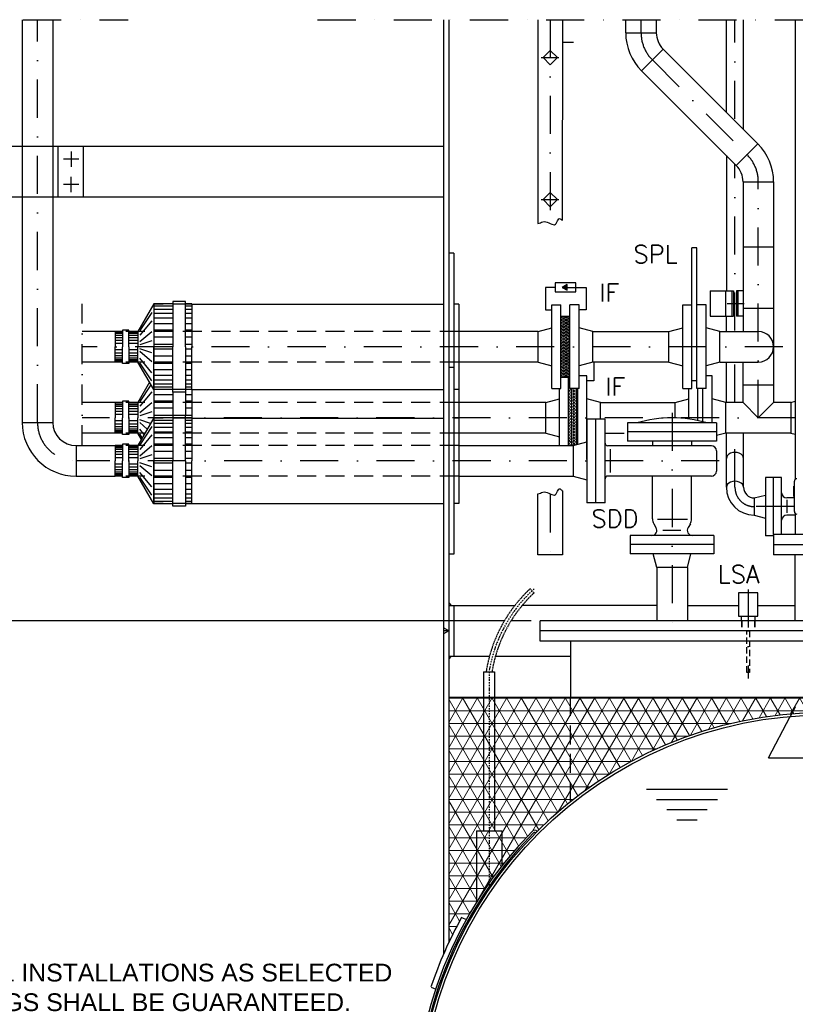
# Model space of a CAD drawing. Header units: inches. Extents: x -1548 to 30345, y -12744 to 2311.
# Tile 29 of 33: x 23278 to 24806, y -5898 to -3958. Entities that reach past the tile are written whole.
import ezdxf
from ezdxf.enums import TextEntityAlignment as Align

# ---------------------------------------------------------------- set-up
doc = ezdxf.new("R2010")
doc.units = ezdxf.units.IN
doc.header["$MEASUREMENT"] = 0
doc.linetypes.add('DASHDOT', pattern=[1, 0.5, -0.25, 0, -0.25])
doc.linetypes.add('HIDDEN', pattern=[0.375, 0.25, -0.125])
doc.layers.get('0').update_dxf_attribs({"linetype": 'CONTINUOUS'})
for name, color, linetype in [('12', 7, 'CONTINUOUS'), ('2', 7, 'CONTINUOUS'), ('41', 7, 'CONTINUOUS'), ('42', 7, 'CONTINUOUS'), ('44', 7, 'CONTINUOUS')]:
    doc.layers.add(name, color=color, linetype=linetype)
doc.styles.add('ROMANS', font='ROMANS', dxfattribs={"height": 0.2})

msp = doc.modelspace()

# ---------------------------------------------------------------- hatches: boundary and pattern name
h = msp.add_hatch(color=256)
h.dxf.hatch_style = 1
h.paths.add_polyline_path([(24346.8, -4485.4), (24356.2, -4490.8), (24356.2, -4480)])
at = {"linetype": 'Continuous', "lineweight": 5}
h = msp.add_hatch(dxfattribs=at)
h.set_pattern_fill('NET3', color=256, scale=40, angle=90)
h.set_pattern_definition([(90, (15914.633, -23636.9023), (-5, 3e-16), []), (150, (15914.633, -23636.9023), (-2.5, -4.330127), []), (210, (15914.633, -23636.9023), (2.5, -4.330127), [])])
h.paths.add_polyline_path([(24344, -4602.5), (24344, -4662.4), (24362, -4662.4), (24362, -4602.5)])
h.paths.add_polyline_path([(24344, -4542.5), (24344, -4602.5), (24362, -4602.5), (24362, -4542.5)])
h = msp.add_hatch(dxfattribs=at)
h.set_pattern_fill('NET3', color=256, scale=40, angle=90)
h.set_pattern_definition([(90, (15929.783, -23776.9023), (-5, 3e-16), []), (150, (15929.783, -23776.9023), (-2.5, -4.330127), []), (210, (15929.783, -23776.9023), (2.5, -4.330127), [])])
h.paths.add_polyline_path([(24377.2, -4685), (24362, -4685), (24362, -4682.5), (24359.2, -4682.5), (24359.2, -4742.5), (24377.2, -4742.5)])
h.paths.add_polyline_path([(24359.2, -4797.3), (24368, -4797.3), (24377.2, -4794.9), (24377.2, -4742.5), (24359.2, -4742.5)])
at = {"layer": '2', "linetype": 'Continuous', "lineweight": 5}
h = msp.add_hatch(dxfattribs=at)
h.set_pattern_fill('NET3', color=253, scale=200)
h.set_pattern_definition([(0, (16211.98, -12595.071), (0, 25), []), (60, (16211.98, -12595.071), (-21.650635, 12.5), []), (120, (16211.98, -12595.071), (-21.650635, -12.5), [])])
h.paths.add_polyline_path([(24287.4, -5557.7, -0.415496), (24297.4, -5557.6, -0.027574), (24363, -5498.8), (24363, -5425.7), (24123, -5425.7), (24123, -5777.1, -0.017184), (24148.6, -5727.1), (24157.8, -5731.1, -0.067385)])
h.paths.add_polyline_path([(24471.5, -5425.7), (24363, -5425.7), (24363, -5498.8, -0.040948)])
h.paths.add_polyline_path([(24363, -5293.3), (24123, -5293.3), (24123, -5425.7), (24363, -5425.7)])
h.paths.add_polyline_path([(24805.9, -5325.3), (24805.9, -5293.3), (24363, -5293.3), (24363, -5425.7), (24471.5, -5425.7, -0.11043)])
h.paths.add_polyline_path([(24846.2, -5293.3), (24805.9, -5293.3), (24805.9, -5325.3, -0.012609), (24846.2, -5323.5)])
h.paths.add_polyline_path([(24863, -5293.3), (24846.2, -5293.3), (24846.2, -5323.5, -0.005266), (24863, -5323.3)])
h.paths.add_polyline_path([(24879.9, -5293.3), (24863, -5293.3), (24863, -5323.3, -0.005266), (24879.9, -5323.5)])
h.paths.add_polyline_path([(24920.2, -5293.3), (24879.9, -5293.3), (24879.9, -5323.5, -0.012609), (24920.2, -5325.3)])
h.paths.add_polyline_path([(24932.9, -5293.3), (24920.2, -5293.3), (24920.2, -5325.3, -0.003981), (24932.9, -5326.4)])
h.paths.add_polyline_path([(24963, -5293.3), (24932.9, -5293.3), (24932.9, -5326.4, -0.009476), (24963, -5329.6)])
h.paths.add_polyline_path([(24993.2, -5293.3), (24963, -5293.3), (24963, -5329.6, -0.009522), (24993.2, -5334)])
h.paths.add_polyline_path([(25112.9, -5293.3), (24993.2, -5293.3), (24993.2, -5334, -0.038572), (25112.9, -5363.3)])
h.paths.add_polyline_path([(25143, -5293.3), (25112.9, -5293.3), (25112.9, -5363.3, -0.009987), (25143, -5373.9)])
h.paths.add_polyline_path([(25173.2, -5293.3), (25143, -5293.3), (25143, -5373.9, -0.010138), (25173.2, -5385.9)])
h.paths.add_polyline_path([(25363, -5293.3), (25173.2, -5293.3), (25173.2, -5385.9, -0.069363), (25363, -5498.8)])
h.paths.add_polyline_path([(25603, -5293.3), (25363, -5293.3), (25363, -5498.8, -0.027574), (25428.7, -5557.6, -0.415496), (25438.6, -5557.7, -0.020074), (25482.2, -5605.7), (25603, -5605.7)])
h.paths.add_polyline_path([(25603, -5605.7), (25482.2, -5605.7, -0.047247), (25568.3, -5731.1), (25577.5, -5727.1, -0.017184), (25603, -5777.1)])

# ---------------------------------------------------------------- linework, layer by layer
at = {"linetype": 'Continuous'}
for p, q in [((24113, -4207.6), (23222.9, -4207.6)), ((23353.2, -4207.6), (23353.2, -4307.6)), ((23403.2, -4207.6), (23403.2, -4307.6)), ((24113, -4307.6), (23222.9, -4307.6)), ((24407, -4572.3), (24557, -4572.3)), ((24557, -4632.6), (24407, -4632.6)), ((24359.2, -4797.3), (24359.2, -4662.4)), ((23541.9, -4687), (23541.9, -4742.9)), ((23579.5, -4691.7), (23579.5, -4738.2)), ((23604.5, -4691.7), (23604.5, -4738.2)), ((23617, -4687), (23617, -4742.9)), ((24143, -4686.6), (24143, -4743.3)), ((24422.2, -4712.3), (24569, -4712.3)), ((24233, -5142.5), (22824, -5142.5)), ((24285.4, -5142.5), (24246.2, -5142.5))]:
    msp.add_line(p, q, dxfattribs=at)
at = {"linetype": 'HIDDEN', "ltscale": 50}
for p, q in [((24699.8, -5142.5), (24699.8, -5162.5)), ((24700.8, -5142.5), (24700.8, -5162.5)), ((24725.3, -5142.5), (24725.3, -5162.5)), ((24726.3, -5142.5), (24726.3, -5162.5))]:
    msp.add_line(p, q, dxfattribs=at)
for points in [[(24373.3, -4494.4), (24373.3, -4476.4), (24332.8, -4476.4), (24332.8, -4494.4)], [(24346.8, -4485.4), (24356.2, -4490.8), (24356.2, -4480)], [(24693.8, -5133.4), (24732.3, -5133.4), (24732.3, -5087.5), (24693.8, -5087.5)]]:
    msp.add_lwpolyline(points, close=True)
for points in [[(24332.8, -4485.4), (24313.8, -4485.4), (24313.8, -4529.9), (24326, -4529.9)], [(24353, -4485.4), (24393.7, -4485.4), (24393.7, -4529.9), (24380, -4529.9)], [(24408.8, -4632.6), (24408.8, -4669.9), (24395.2, -4669.9)], [(24699.8, -5142.5), (24699.8, -5133.4)], [(24726.3, -5133.4), (24726.3, -5142.5)]]:
    msp.add_lwpolyline(points)
msp.add_lwpolyline([(24710.3, -5162.5), (24715.8, -5162.5), (24715.8, -5244.5), (24710.3, -5244.5)], close=True, dxfattribs=at)
at = {"layer": '2', "linetype": 'HIDDEN', "ltscale": 5}
msp.add_line((24283.5, -5079.5), (24291.2, -5087.7), dxfattribs=at)
at = {"layer": '2', "color": 7, "linetype": 'Continuous'}
for p, q in [((24191.9, -5243.3), (24191.9, -5556.7)), ((24213.2, -5243.3), (24213.2, -5556.7)), ((24177.5, -5556.7), (24177.5, -5697.5)), ((24177.5, -5556.7), (24227.5, -5556.7)), ((24227.5, -5556.7), (24227.5, -5625.9))]:
    msp.add_line(p, q, dxfattribs=at)
at = {"layer": '2', "linetype": 'Continuous'}
msp.add_line((24191.9, -5243.3), (24213.2, -5243.3), dxfattribs=at)
at = {"layer": '2', "color": 7, "linetype": 'DASHDOT', "ltscale": 5}
msp.add_line((24202.5, -5243.3), (24202.5, -5669.2), dxfattribs=at)
at = {"layer": '2', "linetype": 'Continuous', "lineweight": 5}
msp.add_line((25603, -5293.3), (24123, -5293.3), dxfattribs=at)
at = {"layer": '2', "linetype": 'HIDDEN', "ltscale": 5}
for radius, end in [(284.9, 171.092), (273.6, 170.7205)]:
    msp.add_arc((24478.2, -5287.4), radius, 133.1196, end, dxfattribs=at)
at = {"layer": '2', "linetype": 'DASHDOT', "ltscale": 5}
msp.add_arc((24478.2, -5287.4), 279.2, 132.0514, 170.91, dxfattribs=at)
at = {"layer": '41', "linetype": 'DASHDOT', "ltscale": 150}
for p, q in [((23134.6, -3957.9), (23491.5, -3957.9)), ((23313, -4751.5), (23313, -3957.9)), ((24323, -3957.9), (24323, -4359.5)), ((24305, -4032.5), (24340.3, -4032.5)), ((24305, -4312.5), (24340.3, -4312.5)), ((24781.3, -4602.5), (23401.2, -4602.5)), ((24805.9, -4742.5), (23401.2, -4742.5)), ((24323, -4893.6), (24323, -5026.7)), ((24713, -5080.8), (24713, -5256.4))]:
    msp.add_line(p, q, dxfattribs=at)
at = {"layer": '41', "linetype": 'Continuous', "ltscale": 150}
for p, q in [((23282.9, -3957.9), (23282.9, -4751.5)), ((23343.2, -3957.9), (23343.2, -4751.5)), ((24113, -3957.9), (24113, -5799.3)), ((24123, -3957.9), (24123, -5777.1)), ((24298.9, -3957.9), (24298.9, -4359.8)), ((24323, -4018.3), (24308.9, -4032.5)), ((24308.9, -4032.5), (24323, -4046.6)), ((24337.2, -4032.5), (24323, -4018.3)), ((24323, -4046.6), (24337.2, -4032.5)), ((23379.5, -4217.6), (23379.5, -4247.6)), ((23394.5, -4232.6), (23364.5, -4232.6)), ((23379.5, -4297.6), (23379.5, -4267.6)), ((23394.5, -4282.6), (23364.5, -4282.6)), ((24323, -4298.3), (24308.9, -4312.5)), ((24337.2, -4312.5), (24323, -4298.3)), ((24308.9, -4312.5), (24323, -4326.6)), ((24323, -4326.6), (24337.2, -4312.5)), ((24133, -4418.3), (24123, -4418.3)), ((24133, -4418.3), (24133, -4772.6)), ((23617, -4518.3), (24113, -4518.3)), ((24143, -4518.3), (24133, -4518.3)), ((24143, -4518.3), (24143, -4686.6)), ((24326, -4685), (24326, -4520)), ((24326, -4520), (24344, -4520)), ((24344, -4685), (24344, -4520)), ((24380, -4520), (24362, -4520)), ((24362, -4685), (24362, -4520)), ((24380, -4685), (24380, -4520)), ((24344, -4542.5), (24362, -4542.5)), ((23466.1, -4572.3), (23401.2, -4572.3)), ((24299, -4572.3), (24143, -4572.3)), ((24299, -4572.3), (24326, -4565.1)), ((24299, -4632.6), (24299, -4572.3)), ((24407, -4572.3), (24380, -4565.1)), ((24407, -4632.6), (24407, -4572.3)), ((23466.1, -4632.6), (23401.2, -4632.6)), ((24299, -4632.6), (24143, -4632.6)), ((24299, -4632.6), (24326, -4639.9)), ((24407, -4632.6), (24380, -4639.9)), ((24133, -4643.3), (24123, -4643.3)), ((24133, -4643.3), (24133, -5011.6)), ((24344, -4662.4), (24362, -4662.4)), ((24395.2, -4660), (24380, -4660)), ((24395.2, -4825), (24395.2, -4660)), ((23617, -4686.6), (24113, -4686.6)), ((24143, -4686.6), (24133, -4686.6)), ((24326, -4685), (24344, -4685)), ((24341.2, -4797.3), (24341.2, -4685)), ((24359.2, -4682.5), (24362, -4682.5)), ((24380, -4685), (24362, -4685)), ((24377.2, -4794.9), (24377.2, -4685)), ((23466.1, -4712.3), (23401.2, -4712.3)), ((24314.2, -4712.3), (24143, -4712.3)), ((24314.2, -4712.3), (24341.2, -4705.1)), ((24314.2, -4772.6), (24314.2, -4712.3)), ((24422.2, -4712.3), (24395.2, -4705.1)), ((24422.2, -4745), (24422.2, -4712.3)), ((23282.9, -4751.5), (23343.2, -4751.5)), ((23617, -4743.3), (24113, -4743.3)), ((24143, -4743.3), (24133, -4743.3)), ((24143, -4743.3), (24143, -4911.6)), ((24431, -4745), (24395, -4745)), ((24395, -4745), (24395, -4910)), ((24431, -4745), (24395, -4745)), ((24395, -4745), (24395, -4910)), ((24413, -4910), (24413, -4745)), ((24413, -4910), (24413, -4745)), ((24431, -4910), (24431, -4745)), ((24431, -4910), (24431, -4745)), ((24650.5, -4752.5), (24475.5, -4752.5)), ((24475.5, -4752.5), (24475.5, -4788.5)), ((24475.5, -4752.5), (24475.5, -4788.5)), ((23466.1, -4772.6), (23401.2, -4772.6)), ((24314.2, -4772.6), (24143, -4772.6)), ((24314.2, -4772.6), (24341.2, -4779.9)), ((24650.5, -4770.5), (24475.5, -4770.5)), ((24368, -4797.3), (24395, -4790.1)), ((24368, -4797.3), (24395, -4790.1)), ((24650.5, -4788.5), (24475.5, -4788.5)), ((23389, -4797.3), (23389, -4857.6)), ((23389, -4797.3), (23466.1, -4797.3)), ((24143, -4797.3), (24368, -4797.3)), ((24235, -4797.3), (24368, -4797.3)), ((24368, -4797.3), (24368, -4857.6)), ((24368, -4797.3), (24368, -4857.6)), ((24640.5, -4797.5), (24436, -4797.5)), ((23389, -4857.6), (23466.1, -4857.6)), ((24298.9, -5012.5), (24298.9, -4892.6)), ((23617, -4911.6), (24113, -4911.6)), ((24143, -4911.6), (24133, -4911.6)), ((24133, -5011.6), (24123, -5011.6)), ((24123, -5106.8), (24128.7, -5112.5)), ((24123, -5112.5), (24253.4, -5112.5)), ((24133, -5112.5), (24133, -5212.5)), ((24303, -5182.5), (24303, -5142.5)), ((24123, -5162.5), (24113, -5156.7)), ((24123, -5162.5), (24113, -5162.5)), ((24123, -5162.5), (24113, -5168.3)), ((24123, -5218.1), (24128.7, -5212.5)), ((24148.6, -5727.1), (24157.8, -5731.1)), ((24088.2, -5864.4), (24097.4, -5868.4))]:
    msp.add_line(p, q, dxfattribs=at)
at = {"layer": '41', "color": 7, "linetype": 'DASHDOT', "ltscale": 150}
for p, q in [((23864.8, -3957.9), (25633, -3957.9)), ((24502, -3983.6), (24502, -3957.9)), ((24687, -4153.2), (24687, -3957.9)), ((24524.3, -4037.3), (24710.8, -4223.8)), ((24687, -4570.7), (24687, -4242.7)), ((24733, -4742.5), (24733, -4277.5)), ((24671.9, -4517.5), (24705.2, -4517.5)), ((24687, -4712.3), (24687, -4636.1)), ((24563, -4732.7), (24563, -5157.5)), ((24687, -4879.5), (24687, -4772.6)), ((24656.1, -4827.5), (23389, -4827.5)), ((24804, -4917.5), (24725, -4917.5))]:
    msp.add_line(p, q, dxfattribs=at)
at = {"layer": '41', "color": 7, "linetype": 'Continuous', "ltscale": 150}
for p, q in [((24347.2, -3957.9), (24346.6, -4353.3)), ((24471.9, -3983.6), (24471.9, -3957.9)), ((24532.2, -3983.6), (24532.2, -3957.9)), ((24670.2, -4140.6), (24670.2, -3957.9)), ((24703.9, -4174.3), (24703.9, -3957.9)), ((24805.9, -3957.9), (24805.9, -4863.6)), ((24471.9, -3983.6), (24532.2, -3983.6)), ((24347.2, -4002.5), (24368.6, -4002.5)), ((24503, -4058.6), (24545.6, -4016)), ((24545.6, -4016), (24732.1, -4202.5)), ((24503, -4058.6), (24689.5, -4245.1)), ((24689.5, -4245.1), (24732.1, -4202.5)), ((24670.2, -4225.8), (24670.2, -4492.5)), ((24702.9, -4277.5), (24763.2, -4277.5)), ((24702.9, -4277.5), (24702.9, -4572.3)), ((24763.2, -4277.5), (24763.2, -4712.3)), ((24612, -4407.7), (24602, -4407.7)), ((24602, -4685), (24602, -4407.7)), ((24612, -4685), (24612, -4407.7)), ((24702.9, -4405.5), (24763.2, -4405.5)), ((24638.2, -4492.5), (24684, -4492.5)), ((24638.2, -4492.5), (24638.2, -4542.5)), ((24668.2, -4492.5), (24668.2, -4542.5)), ((24681, -4492.5), (24681, -4542.5)), ((24684, -4492.5), (24684, -4542.5)), ((24690, -4492.5), (24690, -4542.5)), ((24702.9, -4492.5), (24690, -4492.5)), ((24693, -4492.5), (24693, -4542.5)), ((24584, -4520), (24602, -4520)), ((24584, -4685), (24584, -4520)), ((24630, -4520), (24612, -4520)), ((24630, -4685), (24630, -4520)), ((24702.9, -4526.5), (24763.2, -4526.5)), ((24638.2, -4542.5), (24684, -4542.5)), ((24670.2, -4572.3), (24670.2, -4542.5)), ((24702.9, -4542.5), (24690, -4542.5)), ((24557, -4572.3), (24584, -4565.1)), ((24557, -4632.6), (24557, -4572.3)), ((24657, -4572.3), (24630, -4565.1)), ((24657, -4632.6), (24657, -4572.3)), ((24657, -4572.3), (24733, -4572.3)), ((24557, -4632.6), (24584, -4639.9)), ((24657, -4632.6), (24630, -4639.9)), ((24657, -4632.6), (24733, -4632.6)), ((24670.2, -4712.3), (24670.2, -4632.6)), ((24702.9, -4712.3), (24702.9, -4632.6)), ((24612, -4670), (24602, -4670)), ((24642, -4660), (24630, -4660)), ((24642, -4752.5), (24642, -4660)), ((24584, -4685), (24602, -4685)), ((24596, -4744.9), (24596, -4685)), ((24630, -4685), (24612, -4685)), ((24614, -4747.9), (24614, -4685)), ((24624, -4750.2), (24624, -4685)), ((24763.2, -4678.5), (24702.9, -4678.5)), ((24569, -4712.3), (24596, -4705.1)), ((24569, -4742.8), (24569, -4712.3)), ((24669, -4712.3), (24642, -4705.1)), ((24669, -4772.6), (24669, -4712.3)), ((24702.9, -4712.3), (24669, -4712.3)), ((24702.9, -4712.3), (24733, -4742.5)), ((24733, -4742.5), (24763.2, -4712.3)), ((24797, -4712.3), (24763.2, -4712.3)), ((24797, -4712.3), (24805.9, -4710)), ((24797, -4712.3), (24797, -4772.6)), ((24650.5, -4752.5), (24650.5, -4788.5)), ((24669, -4772.6), (24650.5, -4777.6)), ((24797, -4772.6), (24669, -4772.6)), ((24670.2, -4879.5), (24670.2, -4772.6)), ((24703.9, -4879.5), (24703.9, -4772.6)), ((24797, -4772.6), (24805.9, -4775)), ((24524.3, -4788.5), (24524.3, -4797.5)), ((24601.7, -4788.5), (24601.7, -4797.5)), ((24441.2, -4804.5), (24441.2, -4850.1)), ((24441.2, -4804.5), (24441.2, -4850.1)), ((24650.5, -4807.5), (24650.5, -4847.5)), ((24143, -4857.6), (24368, -4857.6)), ((24247.5, -4857.6), (24368, -4857.6)), ((24368, -4857.6), (24395, -4864.9)), ((24368, -4857.6), (24395, -4864.9)), ((24640.5, -4857.5), (24436, -4857.5)), ((24524.3, -4941.5), (24524.3, -4857.5)), ((24601.7, -4941.5), (24601.7, -4857.5)), ((24747, -4860), (24747, -4975)), ((24779, -4860), (24747, -4860)), ((24763, -4972.5), (24763, -4860)), ((24779, -4972.5), (24779, -4860)), ((24804, -4927.5), (24804, -4867.5)), ((24347.2, -4886.8), (24347.2, -5012.5)), ((24803, -4897.5), (24803, -4877.5)), ((24804, -4877.5), (24803, -4877.5)), ((24804, -4887.5), (24803, -4887.5)), ((24725, -4900.6), (24747, -4894.7)), ((24725, -4900.6), (24725, -4934.3)), ((24804, -4900.5), (24789, -4900.5)), ((24789, -4903.9), (24789, -4929.6)), ((24804, -4897.5), (24803, -4897.5)), ((24431, -4910), (24395, -4910)), ((24431, -4910), (24395, -4910)), ((24593.3, -4943), (24534.6, -4943)), ((24725, -4934.3), (24747, -4940.2)), ((24805.9, -4934.5), (24789, -4934.5)), ((24805.9, -4931.4), (24805.9, -4972.5)), ((24527, -4951.5), (24531.2, -4958.8)), ((24580.2, -4964.9), (24544.8, -4964.9)), ((24599.1, -4951.5), (24594.9, -4958.8)), ((24645.5, -4974.5), (24480.5, -4974.5)), ((24480.5, -4974.5), (24480.5, -5010.5)), ((24645.5, -4974.5), (24645.5, -5010.5)), ((24763, -4975), (24747, -4975)), ((24963, -4972.5), (24763, -4972.5)), ((24763, -4972.5), (24763, -5012.5)), ((24645.5, -4992.5), (24480.5, -4992.5)), ((24763, -4992.5), (25333, -4992.5)), ((24347.2, -5012.5), (24298.9, -5012.5)), ((24645.5, -5010.5), (24480.5, -5010.5)), ((24532.9, -5037.5), (24525.7, -5010.5)), ((24593.2, -5037.5), (24600.4, -5010.5)), ((24963, -5012.5), (24763, -5012.5)), ((24805.9, -5142.5), (24805.9, -5012.5)), ((24593.2, -5037.5), (24532.9, -5037.5)), ((24532.9, -5037.5), (24532.9, -5142.5)), ((24593.2, -5037.5), (24593.2, -5142.5)), ((24532.9, -5112.5), (24267.9, -5112.5)), ((24593.2, -5112.5), (24693.8, -5112.5)), ((24732.3, -5112.5), (24805.9, -5112.5)), ((25423, -5142.5), (24303, -5142.5)), ((25423, -5162.5), (24303, -5162.5)), ((25423, -5182.5), (24303, -5182.5)), ((24363, -5182.5), (24363, -5293.3)), ((24123, -5212.5), (24203.4, -5212.5)), ((24215.1, -5212.5), (24363, -5212.5)), ((24753, -5412.5), (24796, -5331.1)), ((24753, -5412.5), (24853, -5412.5)), ((24672.5, -5475.4), (24512.5, -5475.4)), ((24652.5, -5495.4), (24532.5, -5495.4)), ((24632.5, -5515.4), (24552.5, -5515.4)), ((24612.5, -5535.4), (24572.5, -5535.4))]:
    msp.add_line(p, q, dxfattribs=at)
at = {"layer": '41', "linetype": 'DASHDOT', "ltscale": 80}
msp.add_line((23401.2, -4797.3), (23401.2, -4517.9), dxfattribs=at)
at = {"layer": '41', "linetype": 'HIDDEN', "ltscale": 150}
for p, q in [((23543, -4686.6), (23543, -4518.3)), ((23617, -4518.3), (23543, -4518.3)), ((24143, -4572.3), (23466.1, -4572.3)), ((24143, -4632.6), (23466.1, -4632.6)), ((23543, -4743.3), (23543, -4686.6)), ((23617, -4686.6), (23543, -4686.6)), ((24143, -4712.3), (23466.1, -4712.3)), ((23543, -4911.6), (23543, -4743.3)), ((23617, -4743.3), (23543, -4743.3)), ((24143, -4772.6), (23466.1, -4772.6)), ((24431, -4772.6), (24475.5, -4772.6)), ((24143, -4797.3), (23466.1, -4797.3)), ((24143, -4857.6), (23466.1, -4857.6)), ((23617, -4911.6), (23543, -4911.6))]:
    msp.add_line(p, q, dxfattribs=at)
at = {"layer": '41', "color": 7, "linetype": 'HIDDEN', "ltscale": 150}
for p, q in [((24363, -5498.8), (24363, -5293.3)), ((24805.7, -5312.8), (24796, -5331.1)), ((24805.9, -5312.5), (24805.7, -5312.8))]:
    msp.add_line(p, q, dxfattribs=at)
at = {"layer": '41', "color": 7, "linetype": 'Continuous', "ltscale": 150}
for radius in [800, 795]:
    msp.add_circle((24863, -6123.3), radius, dxfattribs=at)
for centre, radius, start, end in [((24578, -3983.6), 106.2, 180, 225), ((24578, -3983.6), 45.9, 180, 225), ((24657, -4277.5), 106.2, 0, 45), ((24657, -4277.5), 45.9, 0, 45), ((24733, -4602.5), 30.1, 270, 90), ((24563, -4992.7), 250, 73.9079, 106.0921), ((24640.5, -4807.5), 10, 0, 90), ((24640.5, -4847.5), 10, 270, 0), ((24436, -4862.5), 5, 90, 180), ((24436, -4862.5), 5, 90, 180), ((24809, -4867.5), 5, 90, 180), ((24725, -4879.5), 54.9, 180, 270), ((24725, -4879.5), 21.1, 180, 270), ((24789, -4890.5), 10, 180, 270), ((24809, -4927.5), 5, 180, 270), ((24544.3, -4941.5), 20, 180, 210.0002), ((24581.7, -4941.5), 20, 329.9998, 0), ((24789, -4944.5), 10, 90, 180), ((24523, -4964.5), 10, 270, 34.8304), ((24603.1, -4964.5), 10, 145.1696, 270), ((24863, -6123.3), 807, 135.4995, 44.4987), ((24863, -6123.3), 803, 135.4995, 44.4987)]:
    msp.add_arc(centre, radius, start, end, dxfattribs=at)
at = {"layer": '41', "color": 7, "linetype": 'DASHDOT', "ltscale": 150}
for centre, radius, start, end in [((24578, -3983.6), 76, 180, 225), ((24657, -4277.5), 76, 0, 45), ((24725, -4879.5), 38, 180, 270)]:
    msp.add_arc(centre, radius, start, end, dxfattribs=at)
at = {"layer": '41', "linetype": 'Continuous', "ltscale": 150}
for centre, radius, start, end in [((23389, -4751.5), 106.2, 180, 270), ((23389, -4751.5), 45.9, 180, 270), ((24436, -4792.5), 5, 180, 270), ((24436, -4792.5), 5, 180, 270), ((24292.4, -5562.6), 7, 45, 135.5013), ((24292.4, -5562.6), 3, 45, 135.5013), ((24863, -6123.3), 817, 150.987, 161.5211)]:
    msp.add_arc(centre, radius, start, end, dxfattribs=at)
at = {"layer": '41', "linetype": 'DASHDOT', "ltscale": 150}
msp.add_arc((23389, -4751.5), 76, 180, 270, dxfattribs=at)
at = {"layer": '41', "color": 7, "linetype": 'Continuous', "ltscale": 150}
for centre in [(24687, -4822.6), (24687, -4879.5)]:
    msp.add_ellipse(centre, major_axis=(16.9, 0), ratio=0.70711, start_param=0, end_param=3.141593, dxfattribs=at)
for points in [[(24298.9, -4359.8), (24302.1, -4358.6), (24305.4, -4357.5), (24308.6, -4356.3), (24316, -4353.7), (24324.5, -4362.3), (24331.6, -4361.9), (24336.4, -4361.6), (24338.5, -4346.6), (24342.7, -4350.1), (24344.1, -4351.2), (24345.5, -4352.4), (24346.9, -4353.5)], [(24298.9, -4892.6), (24302.1, -4891.4), (24305.4, -4890.3), (24308.6, -4889.1), (24316, -4886.5), (24324.5, -4895.1), (24331.6, -4894.7), (24336.4, -4894.4), (24338.5, -4879.4), (24342.7, -4882.8), (24344.1, -4884), (24345.5, -4885.2), (24346.9, -4886.3)]]:
    msp.add_open_spline(points, degree=3, knots=[0, 0, 0, 0, 0.185866, 0.185866, 0.185866, 0.610394, 0.610394, 0.610394, 0.902335, 0.902335, 0.902335, 1, 1, 1, 1], dxfattribs=at)
at = {"layer": '44', "linetype": 'Continuous', "ltscale": 150}
for p, q in [((23541.9, -4517.9), (23510.6, -4572.2)), ((23541.9, -4517.9), (23541.9, -4602.5)), ((23579.5, -4517.9), (23541.9, -4517.9)), ((23579.5, -4513.2), (23579.5, -4602.5)), ((23604.5, -4513.2), (23579.5, -4513.2)), ((23604.5, -4602.5), (23604.5, -4513.2)), ((23617, -4517.9), (23604.5, -4517.9)), ((23617, -4517.9), (23617, -4602.5)), ((23537.9, -4535), (23514.6, -4570.6)), ((23579.5, -4522.6), (23541.9, -4522.6)), ((23579.5, -4528.9), (23541.9, -4528.9)), ((23579.5, -4536.7), (23541.9, -4536.7)), ((23617, -4522.6), (23604.5, -4522.6)), ((23617, -4528.9), (23604.5, -4528.9)), ((23617, -4536.7), (23604.5, -4536.7)), ((23537.9, -4551.1), (23514.6, -4579.8)), ((23579.5, -4546.1), (23541.9, -4546.1)), ((23579.5, -4557.1), (23541.9, -4557.1)), ((23617, -4546.1), (23604.5, -4546.1)), ((23617, -4557.1), (23604.5, -4557.1)), ((23466.1, -4572.2), (23466.1, -4602.5)), ((23480.3, -4572.2), (23466.1, -4572.2)), ((23480.3, -4574), (23466.1, -4574)), ((23480.3, -4576.7), (23466.1, -4576.7)), ((23480.3, -4569.6), (23480.3, -4602.5)), ((23492.8, -4569.6), (23480.3, -4569.6)), ((23492.8, -4602.5), (23492.8, -4569.6)), ((23510.6, -4572.2), (23492.8, -4572.2)), ((23510.6, -4574), (23492.8, -4574)), ((23510.6, -4576.7), (23492.8, -4576.7)), ((23510.6, -4572.2), (23510.6, -4602.5)), ((23537.9, -4573), (23514.6, -4592.9)), ((23579.5, -4569.6), (23541.9, -4569.6)), ((23617, -4569.6), (23604.5, -4569.6)), ((23480.3, -4580.3), (23466.1, -4580.3)), ((23480.3, -4584.7), (23466.1, -4584.7)), ((23480.3, -4590), (23466.1, -4590)), ((23480.3, -4596.3), (23466.1, -4596.3)), ((23510.6, -4580.3), (23492.8, -4580.3)), ((23510.6, -4584.7), (23492.8, -4584.7)), ((23510.6, -4590), (23492.8, -4590)), ((23510.6, -4596.3), (23492.8, -4596.3)), ((23537.9, -4590.6), (23514.6, -4598.6)), ((23579.5, -4583.7), (23541.9, -4583.7)), ((23579.5, -4597.8), (23541.9, -4597.8)), ((23617, -4583.7), (23604.5, -4583.7)), ((23617, -4597.8), (23604.5, -4597.8)), ((23466.1, -4632.7), (23466.1, -4602.5)), ((23480.3, -4608.7), (23466.1, -4608.7)), ((23480.3, -4614.9), (23466.1, -4614.9)), ((23480.3, -4635.4), (23480.3, -4602.5)), ((23492.8, -4602.5), (23492.8, -4635.4)), ((23510.6, -4608.7), (23492.8, -4608.7)), ((23510.6, -4614.9), (23492.8, -4614.9)), ((23510.6, -4632.7), (23510.6, -4602.5)), ((23537.9, -4614.3), (23514.6, -4606.4)), ((23537.9, -4632), (23514.6, -4612.1)), ((23541.9, -4687), (23541.9, -4602.5)), ((23579.5, -4607.2), (23541.9, -4607.2)), ((23579.5, -4691.7), (23579.5, -4602.5)), ((23604.5, -4602.5), (23604.5, -4691.7)), ((23617, -4607.2), (23604.5, -4607.2)), ((23617, -4687), (23617, -4602.5)), ((23480.3, -4620.3), (23466.1, -4620.3)), ((23480.3, -4624.7), (23466.1, -4624.7)), ((23480.3, -4628.3), (23466.1, -4628.3)), ((23480.3, -4630.9), (23466.1, -4630.9)), ((23480.3, -4632.7), (23466.1, -4632.7)), ((23492.8, -4635.4), (23480.3, -4635.4)), ((23510.6, -4620.3), (23492.8, -4620.3)), ((23510.6, -4624.7), (23492.8, -4624.7)), ((23510.6, -4628.3), (23492.8, -4628.3)), ((23510.6, -4630.9), (23492.8, -4630.9)), ((23510.6, -4632.7), (23492.8, -4632.7)), ((23541.9, -4687), (23510.6, -4632.7)), ((23537.9, -4653.9), (23514.6, -4625.2)), ((23537.9, -4670), (23514.6, -4634.4)), ((23579.5, -4621.3), (23541.9, -4621.3)), ((23579.5, -4635.4), (23541.9, -4635.4)), ((23617, -4621.3), (23604.5, -4621.3)), ((23617, -4635.4), (23604.5, -4635.4)), ((23579.5, -4647.9), (23541.9, -4647.9)), ((23617, -4647.9), (23604.5, -4647.9)), ((23533.5, -4672.5), (23510.6, -4712.2)), ((23579.5, -4658.9), (23541.9, -4658.9)), ((23579.5, -4668.2), (23541.9, -4668.2)), ((23579.5, -4676.1), (23541.9, -4676.1)), ((23617, -4658.9), (23604.5, -4658.9)), ((23617, -4668.2), (23604.5, -4668.2)), ((23617, -4676.1), (23604.5, -4676.1)), ((23536.3, -4677.4), (23514.6, -4710.6)), ((23537.9, -4691.1), (23514.6, -4719.8)), ((23579.5, -4682.3), (23541.9, -4682.3)), ((23579.5, -4687), (23541.9, -4687)), ((23604.5, -4691.7), (23579.5, -4691.7)), ((23617, -4682.3), (23604.5, -4682.3)), ((23617, -4687), (23604.5, -4687)), ((23466.1, -4712.2), (23466.1, -4742.5)), ((23480.3, -4712.2), (23466.1, -4712.2)), ((23480.3, -4714), (23466.1, -4714)), ((23480.3, -4709.6), (23480.3, -4742.5)), ((23492.8, -4709.6), (23480.3, -4709.6)), ((23492.8, -4742.5), (23492.8, -4709.6)), ((23510.6, -4712.2), (23492.8, -4712.2)), ((23510.6, -4714), (23492.8, -4714)), ((23510.6, -4712.2), (23510.6, -4742.5)), ((23537.9, -4713), (23514.6, -4732.9)), ((23579.5, -4697.1), (23541.9, -4697.1)), ((23579.5, -4709.6), (23541.9, -4709.6)), ((23617, -4697.1), (23604.5, -4697.1)), ((23617, -4709.6), (23604.5, -4709.6)), ((23480.3, -4716.7), (23466.1, -4716.7)), ((23480.3, -4720.3), (23466.1, -4720.3)), ((23480.3, -4724.7), (23466.1, -4724.7)), ((23480.3, -4730), (23466.1, -4730)), ((23510.6, -4716.7), (23492.8, -4716.7)), ((23510.6, -4720.3), (23492.8, -4720.3)), ((23510.6, -4724.7), (23492.8, -4724.7)), ((23510.6, -4730), (23492.8, -4730)), ((23537.9, -4730.6), (23514.6, -4738.6)), ((23579.5, -4723.7), (23541.9, -4723.7)), ((23617, -4723.7), (23604.5, -4723.7)), ((23480.3, -4736.3), (23466.1, -4736.3)), ((23466.1, -4772.7), (23466.1, -4742.5)), ((23480.3, -4748.7), (23466.1, -4748.7)), ((23480.3, -4775.4), (23480.3, -4742.5)), ((23510.6, -4736.3), (23492.8, -4736.3)), ((23492.8, -4742.5), (23492.8, -4775.4)), ((23510.6, -4748.7), (23492.8, -4748.7)), ((23510.6, -4772.7), (23510.6, -4742.5)), ((23541.9, -4742.9), (23510.6, -4797.2)), ((23535.7, -4753.6), (23514.6, -4746.4)), ((23529.3, -4764.7), (23514.6, -4752.1)), ((23579.5, -4737.8), (23541.9, -4737.8)), ((23541.9, -4742.9), (23541.9, -4827.5)), ((23579.5, -4742.9), (23541.9, -4742.9)), ((23579.5, -4747.6), (23541.9, -4747.6)), ((23579.5, -4753.9), (23541.9, -4753.9)), ((23579.5, -4738.2), (23579.5, -4827.5)), ((23604.5, -4738.2), (23579.5, -4738.2)), ((23617, -4737.8), (23604.5, -4737.8)), ((23604.5, -4827.5), (23604.5, -4738.2)), ((23617, -4742.9), (23604.5, -4742.9)), ((23617, -4747.6), (23604.5, -4747.6)), ((23617, -4753.9), (23604.5, -4753.9)), ((23617, -4742.9), (23617, -4827.5)), ((23480.3, -4754.9), (23466.1, -4754.9)), ((23480.3, -4760.3), (23466.1, -4760.3)), ((23480.3, -4764.7), (23466.1, -4764.7)), ((23480.3, -4768.3), (23466.1, -4768.3)), ((23480.3, -4770.9), (23466.1, -4770.9)), ((23480.3, -4772.7), (23466.1, -4772.7)), ((23510.6, -4754.9), (23492.8, -4754.9)), ((23510.6, -4760.3), (23492.8, -4760.3)), ((23510.6, -4764.7), (23492.8, -4764.7)), ((23510.6, -4768.3), (23492.8, -4768.3)), ((23510.6, -4770.9), (23492.8, -4770.9)), ((23510.6, -4772.7), (23492.8, -4772.7)), ((23517.6, -4785), (23510.6, -4772.7)), ((23537.9, -4760), (23514.6, -4795.6)), ((23523, -4775.6), (23514.6, -4765.2)), ((23579.5, -4761.7), (23541.9, -4761.7)), ((23579.5, -4771.1), (23541.9, -4771.1)), ((23617, -4761.7), (23604.5, -4761.7)), ((23617, -4771.1), (23604.5, -4771.1)), ((23492.8, -4775.4), (23480.3, -4775.4)), ((23519.4, -4781.8), (23514.6, -4774.4)), ((23537.9, -4776.1), (23514.6, -4804.8)), ((23579.5, -4782.1), (23541.9, -4782.1)), ((23617, -4782.1), (23604.5, -4782.1)), ((23466.1, -4797.2), (23466.1, -4827.5)), ((23480.3, -4797.2), (23466.1, -4797.2)), ((23480.3, -4799), (23466.1, -4799)), ((23480.3, -4801.7), (23466.1, -4801.7)), ((23480.3, -4805.3), (23466.1, -4805.3)), ((23480.3, -4809.7), (23466.1, -4809.7)), ((23480.3, -4794.6), (23480.3, -4827.5)), ((23492.8, -4794.6), (23480.3, -4794.6)), ((23492.8, -4827.5), (23492.8, -4794.6)), ((23510.6, -4797.2), (23492.8, -4797.2)), ((23510.6, -4799), (23492.8, -4799)), ((23510.6, -4801.7), (23492.8, -4801.7)), ((23510.6, -4805.3), (23492.8, -4805.3)), ((23510.6, -4809.7), (23492.8, -4809.7)), ((23510.6, -4797.2), (23510.6, -4827.5)), ((23537.9, -4798), (23514.6, -4817.9)), ((23579.5, -4794.6), (23541.9, -4794.6)), ((23579.5, -4808.7), (23541.9, -4808.7)), ((23617, -4794.6), (23604.5, -4794.6)), ((23617, -4808.7), (23604.5, -4808.7)), ((23480.3, -4815), (23466.1, -4815)), ((23480.3, -4821.3), (23466.1, -4821.3)), ((23466.1, -4857.7), (23466.1, -4827.5)), ((23480.3, -4860.4), (23480.3, -4827.5)), ((23510.6, -4815), (23492.8, -4815)), ((23510.6, -4821.3), (23492.8, -4821.3)), ((23492.8, -4827.5), (23492.8, -4860.4)), ((23510.6, -4857.7), (23510.6, -4827.5)), ((23537.9, -4815.6), (23514.6, -4823.6)), ((23537.9, -4839.3), (23514.6, -4831.4)), ((23579.5, -4822.8), (23541.9, -4822.8)), ((23541.9, -4912), (23541.9, -4827.5)), ((23579.5, -4916.7), (23579.5, -4827.5)), ((23617, -4822.8), (23604.5, -4822.8)), ((23604.5, -4827.5), (23604.5, -4916.7)), ((23617, -4912), (23617, -4827.5)), ((23480.3, -4833.7), (23466.1, -4833.7)), ((23480.3, -4839.9), (23466.1, -4839.9)), ((23480.3, -4845.3), (23466.1, -4845.3)), ((23480.3, -4849.7), (23466.1, -4849.7)), ((23510.6, -4833.7), (23492.8, -4833.7)), ((23510.6, -4839.9), (23492.8, -4839.9)), ((23510.6, -4845.3), (23492.8, -4845.3)), ((23510.6, -4849.7), (23492.8, -4849.7)), ((23537.9, -4857), (23514.6, -4837.1)), ((23537.9, -4878.9), (23514.6, -4850.2)), ((23579.5, -4832.2), (23541.9, -4832.2)), ((23579.5, -4846.3), (23541.9, -4846.3)), ((23617, -4832.2), (23604.5, -4832.2)), ((23617, -4846.3), (23604.5, -4846.3)), ((23480.3, -4853.3), (23466.1, -4853.3)), ((23480.3, -4855.9), (23466.1, -4855.9)), ((23480.3, -4857.7), (23466.1, -4857.7)), ((23492.8, -4860.4), (23480.3, -4860.4)), ((23510.6, -4853.3), (23492.8, -4853.3)), ((23510.6, -4855.9), (23492.8, -4855.9)), ((23510.6, -4857.7), (23492.8, -4857.7)), ((23541.9, -4912), (23510.6, -4857.7)), ((23537.9, -4895), (23514.6, -4859.4)), ((23579.5, -4860.4), (23541.9, -4860.4)), ((23617, -4860.4), (23604.5, -4860.4)), ((23579.5, -4872.9), (23541.9, -4872.9)), ((23579.5, -4883.9), (23541.9, -4883.9)), ((23617, -4872.9), (23604.5, -4872.9)), ((23617, -4883.9), (23604.5, -4883.9)), ((23579.5, -4893.2), (23541.9, -4893.2)), ((23579.5, -4901.1), (23541.9, -4901.1)), ((23579.5, -4907.3), (23541.9, -4907.3)), ((23617, -4893.2), (23604.5, -4893.2)), ((23617, -4901.1), (23604.5, -4901.1)), ((23617, -4907.3), (23604.5, -4907.3)), ((23579.5, -4912), (23541.9, -4912)), ((23604.5, -4916.7), (23579.5, -4916.7)), ((23617, -4912), (23604.5, -4912))]:
    msp.add_line(p, q, dxfattribs=at)

# ---------------------------------------------------------------- texts
at = {"layer": '12', "linetype": 'Continuous', "insert": (21909.4, -5818.5), "char_height": 35, "width": 2158.935, "attachment_point": 1, "style": 'ROMANS'}
msp.add_mtext('{\\fArial|b0|i0|c0|p34;OPENINGS IN THE GRATINGS ACC. TO THE MECHANICAL INSTALLATIONS AS SELECTED BY THE CONTRACTOR. EASY REMOVAL OF THE GRATINGS SHALL BE GUARANTEED.\\P\\fArial|b0|i1|c0|p34;OEFFNUNGEN IN DEN GITTERROSTEN ENTSPRECHEND DEN MASCHINENTECHNISCHEN EINBAUTEN NACH WAHL DES AN. DER LEICHTE AUSBAU DER GITTERROSTE IST ZU GEWAEHRLEISTEN.}', dxfattribs=at)
at = {"layer": '41', "color": 7, "linetype": 'Continuous', "ltscale": 150, "style": 'ROMANS'}
for s, p in [('SPL', (24487.1, -4437.5)), ('SDD', (24404.2, -4958.7))]:
    msp.add_text(s, height=35, dxfattribs=at).set_placement(p)
at = {"layer": '41', "linetype": 'Continuous', "ltscale": 150, "style": 'ROMANS'}
msp.add_text('LSA', height=35, dxfattribs=at).set_placement((24653.2, -5068.3))
at = {"layer": '42', "linetype": 'Continuous', "ltscale": 150, "style": 'ROMANS'}
for p in [(24419.8, -4495.8), (24431.7, -4681.3)]:
    msp.add_text('IF', height=35, dxfattribs=at).set_placement(p, align=Align.MIDDLE_LEFT)

doc.saveas('drawing.dxf')
